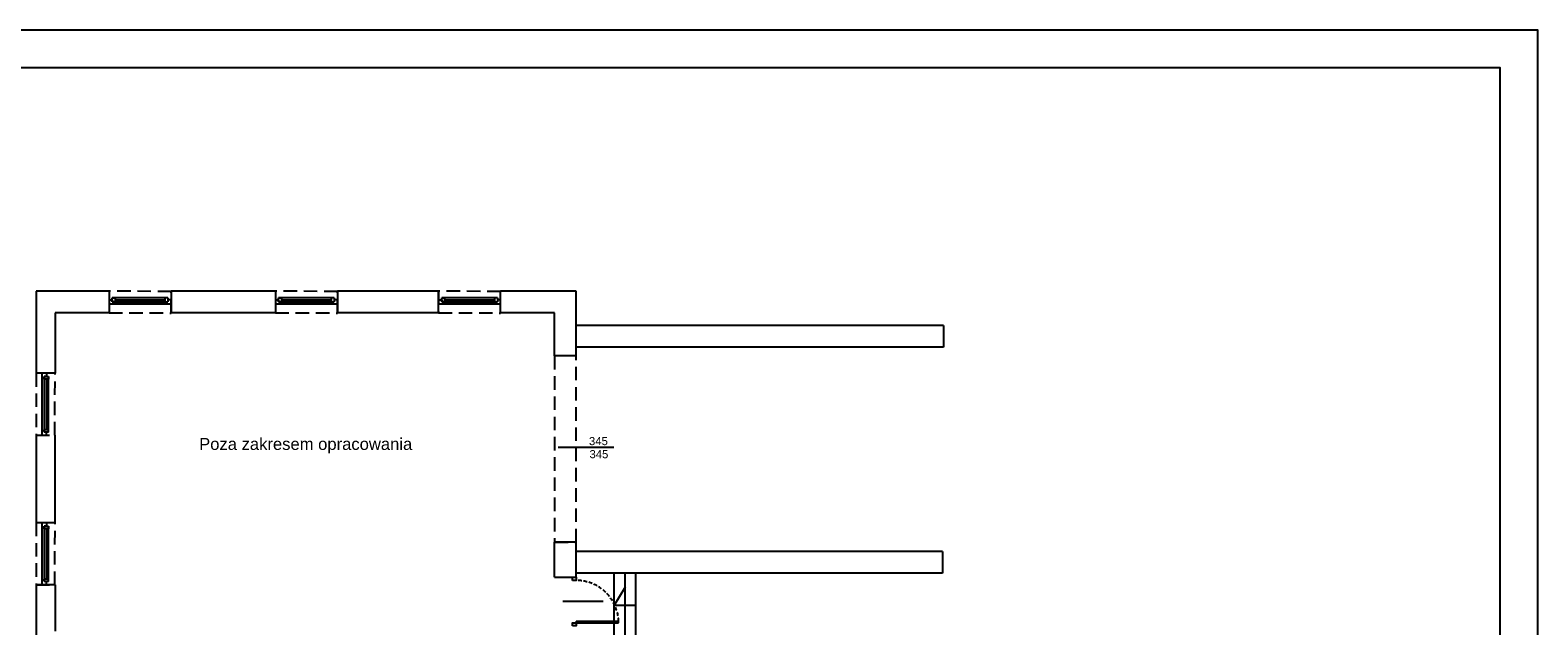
# Model space of a CAD drawing. Header units: millimetres. Extents: x -5941 to 19721, y -9230 to 6433.
# Tile 143 of 204: x 5207 to 7999, y 824 to 1928. Entities that reach past the tile are written whole.
import ezdxf
from ezdxf.enums import TextEntityAlignment as Align

# ---------------------------------------------------------------- set-up
doc = ezdxf.new("R2010")
doc.units = ezdxf.units.MM
doc.linetypes.add('DASHED', pattern=[0.75, 0.5, -0.25])
for name, color, linetype in [('A_drzwi', 3, 'Continuous'), ('A_okno', 3, 'Continuous'), ('A_opis stolarki', 3, 'Continuous'), ('A_SC_MUROWANA_DZIAŁOWA', 42, 'Continuous'), ('A_schody', 3, 'Continuous'), ('A_scianazew', 42, 'Continuous')]:
    doc.layers.add(name, color=color, linetype=linetype)
doc.layers.add('A_POWIERZCHNIE', color=13, linetype='Continuous', plot=False)
doc.layers.add('A_WYMIAR_ZEW', color=55, linetype='Continuous', lineweight=15)
doc.styles.add('ARIAL', font='arial.ttf', dxfattribs={"width": 0.8})
doc.styles.add('dar-styl', font='arial.ttf')
doc.styles.add('Opisowy', font='arial.ttf', dxfattribs={"width": 0.8})
doc.styles.get("Standard").update_dxf_attribs({"font": 'arial.ttf'})
doc.dimstyles.new('WYMIARY', dxfattribs={"dimtxt": 1.3, "dimasz": 7, "dimexe": 1.25, "dimexo": 0.3, "dimgap": 0.2, "dimtad": 1, "dimzin": 4, "dimtxsty": 'Opisowy', "dimblk1": 'ARCHTICK', "dimblk2": 'ARCHTICK', "dimsah": 1, "dimcen": 2.5, "dimazin": 0, "dimtfac": 1, "dimtmove": 1, "dimatfit": 3, "dimldrblk": 'ARCHTICK', "dimfxl": 0, "dimlwd": 18, "dimlwe": 9, "dimarcsym": 0})

# ---------------------------------------------------------------- blocks, each defined once
blk = doc.blocks.new('*U4')
at = {"color": 0}
for p, q in [((0, -6.5), (-88, -6.5)), ((-88, -6.5), (-88, -9.5)), ((0, -9.5), (-88, -9.5)), ((0, -9.5), (0, -6.5))]:
    blk.add_line(p, q, dxfattribs=at)
for points in [[(8, 0), (8, -6.5), (0, -6.5), (0, 0)], [(8, -94.5), (8, -101), (0, -101), (0, -94.5)]]:
    blk.add_lwpolyline(points, close=True, dxfattribs=at)
at = {"color": 0, "linetype": 'DASHED', "ltscale": 15}
blk.add_arc((0, -6.5), 88, 181.9536, 270, dxfattribs=at)
at = {"layer": 'A_opis stolarki'}
blk.add_line((-56.1, -50.5), (27.5, -50.5), dxfattribs=at)
at = {"layer": 'A_opis stolarki', "ltscale": 0.5, "style": 'dar-styl'}
blk.add_attdef('ODPORNOŚĆ_OGNIOWA', text='', height=15, rotation=94.0633, dxfattribs=at).set_placement((-95.9, -56.3), align=Align.TOP_CENTER)
blk.add_attdef('SYMBOL_DRZWI1', text='', height=14, dxfattribs=at).set_placement((-16.8, -50.5), align=Align.BOTTOM_CENTER)
blk.add_attdef('SYMBOL_DRZWI2', text='', height=14, dxfattribs=at).set_placement((-16.8, -53.5), align=Align.TOP_CENTER)
blk = doc.blocks.new('_ArchTick')
at = {"color": 0, "const_width": 0.15}
blk.add_lwpolyline([(-0.5, -0.5), (0.5, 0.5)], dxfattribs=at)
blk = doc.blocks.new('*D39')
at = {"layer": 'A_WYMIAR_ZEW', "color": 0, "lineweight": 9}
for p, q in [((5133.2, 1444.1), (5131.3, 1444.1)), ((5133.2, -83.9), (5131.3, -83.9))]:
    blk.add_line(p, q, dxfattribs=at)
at = {"layer": 'A_WYMIAR_ZEW', "color": 0, "lineweight": 18}
blk.add_line((5132.5, 1444.1), (5132.5, -83.9), dxfattribs=at)
at = {"layer": 'Defpoints', "color": 0}
for p in [(5218.3, 1444.1), (5132.5, -83.9), (5218.3, -83.9)]:
    blk.add_point(p, dxfattribs=at)
at = {"layer": 'A_WYMIAR_ZEW', "color": 0, "lineweight": 18, "xscale": 7, "yscale": 7, "zscale": 7}
for p, rotation in [((5132.5, 1444.1), 90), ((5132.5, -83.9), 270)]:
    blk.add_blockref('_ArchTick', p, dxfattribs=dict(at, rotation=rotation))
at = {"layer": 'A_WYMIAR_ZEW', "color": 0, "insert": (5121.1, 680.1), "char_height": 1.3, "attachment_point": 5, "rotation": 90, "style": 'Opisowy'}
blk.add_mtext('{\\H16.923077x;\\C3;1528}1528,00', dxfattribs=at)
blk = doc.blocks.new('*D41')
at = {"layer": 'A_WYMIAR_ZEW', "color": 0, "lineweight": 9}
for p, q in [((5094.4, 1444.1), (5092.4, 1444.1)), ((5094.4, -205.9), (5092.4, -205.9))]:
    blk.add_line(p, q, dxfattribs=at)
at = {"layer": 'A_WYMIAR_ZEW', "color": 0, "lineweight": 18}
blk.add_line((5093.7, 1444.1), (5093.7, -205.9), dxfattribs=at)
at = {"layer": 'Defpoints', "color": 0}
for p in [(5218.3, 1444.1), (5093.7, -205.9), (5218.3, -205.9)]:
    blk.add_point(p, dxfattribs=at)
at = {"layer": 'A_WYMIAR_ZEW', "color": 0, "lineweight": 18, "xscale": 7, "yscale": 7, "zscale": 7}
for p, rotation in [((5093.7, 1444.1), 90), ((5093.7, -205.9), 270)]:
    blk.add_blockref('_ArchTick', p, dxfattribs=dict(at, rotation=rotation))
at = {"layer": 'A_WYMIAR_ZEW', "color": 0, "insert": (5082.2, 619.1), "char_height": 1.3, "attachment_point": 5, "rotation": 90, "style": 'Opisowy'}
blk.add_mtext('{\\H16.923077x;\\C3;1650}', dxfattribs=at)

msp = doc.modelspace()

# ---------------------------------------------------------------- linework, layer by layer
for points in [[(3800.56, -1042.302), (7998.805, -1042.302), (7998.805, 1927.698), (3800.56, 1927.698)], [(3950.56, -972.302), (7928.805, -972.302), (7928.805, 1857.698), (3950.56, 1857.698)]]:
    msp.add_lwpolyline(points, close=True)
at = {"linetype": 'DASHED', "ltscale": 50}
for points in [[(5353.312, 1444.079), (5353.316, 1404.079), (5468.316, 1403.653), (5468.316, 1443.653)], [(5661.312, 1444.079), (5661.316, 1404.079), (5776.316, 1403.653), (5776.316, 1443.653)], [(5963.312, 1444.079), (5963.316, 1404.079), (6078.316, 1403.653), (6078.316, 1443.653)], [(6218.312, 1324.079), (6178.312, 1324.079), (6178.312, 979.079), (6218.312, 979.079)], [(5253.312, 1292.079), (5218.312, 1292.079), (5218.312, 1177.079), (5252.886, 1177.076)], [(5253.312, 1015.079), (5218.312, 1015.079), (5218.312, 900.079), (5252.886, 900.076)]]:
    msp.add_lwpolyline(points, close=True, dxfattribs=at)
at = {"layer": 'A_okno'}
for p, q in [((5353.312, 1428.079, 0), (5359.312, 1428.079, 0)), ((5410.816, 1432.079, -0.023), (5359.312, 1432.079, 0)), ((5359.312, 1424.079, 0), (5359.312, 1432.079, 0)), ((5359.312, 1432.079, 0), (5364.312, 1432.079, 0)), ((5359.312, 1428.079, 0), (5359.312, 1424.079, 0)), ((5364.312, 1424.079, 0), (5359.312, 1424.079, 0)), ((5359.312, 1424.079, 0), (5410.816, 1424.079, -0.022)), ((5361.812, 1424.079, 0), (5361.812, 1420.079, 0)), ((5364.312, 1432.079, 0), (5364.312, 1428.579, 0)), ((5364.312, 1432.079, 0), (5364.312, 1424.079, 0)), ((5364.312, 1428.079, 0), (5410.816, 1428.079, -0.022)), ((5364.312, 1427.579, 0), (5364.312, 1424.079, 0)), ((5462.316, 1432.08, -0.046), (5410.816, 1432.079, -0.023)), ((5410.816, 1428.079, -0.022), (5457.316, 1428.08, -0.044)), ((5410.816, 1424.079, -0.022), (5462.316, 1424.08, -0.045)), ((5457.316, 1424.08, -0.044), (5457.316, 1432.08, -0.044)), ((5459.816, 1424.08, -0.044), (5459.816, 1420.08, -0.044)), ((5462.316, 1432.08, -0.044), (5462.316, 1424.08, -0.044)), ((5468.316, 1428.08, -0.044), (5462.316, 1428.08, -0.044)), ((5661.312, 1428.079, 0), (5667.312, 1428.079, 0)), ((5718.816, 1432.079, -0.023), (5667.312, 1432.079, 0)), ((5667.312, 1424.079, 0), (5667.312, 1432.079, 0)), ((5667.312, 1432.079, 0), (5672.312, 1432.079, 0)), ((5667.312, 1428.079, 0), (5667.312, 1424.079, 0)), ((5672.312, 1424.079, 0), (5667.312, 1424.079, 0)), ((5667.312, 1424.079, 0), (5718.816, 1424.079, -0.022)), ((5669.812, 1424.079, 0), (5669.812, 1420.079, 0)), ((5672.312, 1432.079, 0), (5672.312, 1428.579, 0)), ((5672.312, 1432.079, 0), (5672.312, 1424.079, 0)), ((5672.312, 1428.079, 0), (5718.816, 1428.079, -0.022)), ((5672.312, 1427.579, 0), (5672.312, 1424.079, 0)), ((5770.316, 1432.08, -0.046), (5718.816, 1432.079, -0.023)), ((5718.816, 1428.079, -0.022), (5765.316, 1428.08, -0.044)), ((5718.816, 1424.079, -0.022), (5770.316, 1424.08, -0.045)), ((5765.316, 1424.08, -0.044), (5765.316, 1432.08, -0.044)), ((5767.816, 1424.08, -0.044), (5767.816, 1420.08, -0.044)), ((5770.316, 1432.08, -0.044), (5770.316, 1424.08, -0.044)), ((5776.316, 1428.08, -0.044), (5770.316, 1428.08, -0.044)), ((5963.312, 1428.079, 0), (5969.312, 1428.079, 0)), ((6020.816, 1432.079, -0.023), (5969.312, 1432.079, 0)), ((5969.312, 1424.079, 0), (5969.312, 1432.079, 0)), ((5969.312, 1432.079, 0), (5974.312, 1432.079, 0)), ((5969.312, 1428.079, 0), (5969.312, 1424.079, 0)), ((5974.312, 1424.079, 0), (5969.312, 1424.079, 0)), ((5969.312, 1424.079, 0), (6020.816, 1424.079, -0.022)), ((5971.812, 1424.079, 0), (5971.812, 1420.079, 0)), ((5974.312, 1432.079, 0), (5974.312, 1428.579, 0)), ((5974.312, 1432.079, 0), (5974.312, 1424.079, 0)), ((5974.312, 1428.079, 0), (6020.816, 1428.079, -0.022)), ((5974.312, 1427.579, 0), (5974.312, 1424.079, 0)), ((6072.316, 1432.08, -0.046), (6020.816, 1432.079, -0.023)), ((6020.816, 1428.079, -0.022), (6067.316, 1428.08, -0.044)), ((6020.816, 1424.079, -0.022), (6072.316, 1424.08, -0.045)), ((6067.316, 1424.08, -0.044), (6067.316, 1432.08, -0.044)), ((6069.816, 1424.08, -0.044), (6069.816, 1420.08, -0.044)), ((6072.316, 1432.08, -0.044), (6072.316, 1424.08, -0.044)), ((6078.316, 1428.08, -0.044), (6072.316, 1428.08, -0.044)), ((5361.812, 1420.079, 0), (5353.312, 1420.079, 0)), ((5410.816, 1420.079, -0.022), (5361.812, 1420.079, 0)), ((5468.316, 1420.08, -0.047), (5410.816, 1420.079, -0.022)), ((5669.812, 1420.079, 0), (5661.312, 1420.079, 0)), ((5718.816, 1420.079, -0.022), (5669.812, 1420.079, 0)), ((5776.316, 1420.08, -0.047), (5718.816, 1420.079, -0.022)), ((5971.812, 1420.079, 0), (5963.312, 1420.079, 0)), ((6020.816, 1420.079, -0.022), (5971.812, 1420.079, 0)), ((6078.316, 1420.08, -0.047), (6020.816, 1420.079, -0.022)), ((5229.312, 1283.579, 0), (5229.312, 1292.079, 0)), ((5233.312, 1286.079, 0), (5241.312, 1286.079, 0)), ((5233.312, 1281.079, 0), (5233.312, 1286.079, 0)), ((5237.312, 1286.079, 0), (5233.312, 1286.079, 0)), ((5233.312, 1286.079, 0), (5233.312, 1234.576, -0.022)), ((5237.312, 1292.079, 0), (5237.312, 1286.079, 0)), ((5241.312, 1234.576, -0.023), (5241.312, 1286.079, 0)), ((5241.312, 1286.079, 0), (5241.312, 1281.079, 0)), ((5233.312, 1283.579, 0), (5229.312, 1283.579, 0)), ((5229.312, 1234.576, -0.022), (5229.312, 1283.579, 0)), ((5236.812, 1281.079, 0), (5233.312, 1281.079, 0)), ((5241.312, 1281.079, 0), (5233.312, 1281.079, 0)), ((5237.312, 1281.079, 0), (5237.312, 1234.576, -0.022)), ((5241.312, 1281.079, 0), (5237.812, 1281.079, 0)), ((5229.313, 1177.076, -0.047), (5229.312, 1234.576, -0.022)), ((5233.312, 1234.576, -0.022), (5233.313, 1183.076, -0.045)), ((5237.312, 1234.576, -0.022), (5237.313, 1188.076, -0.044)), ((5241.313, 1183.076, -0.046), (5241.312, 1234.576, -0.023)), ((5233.313, 1185.576, -0.044), (5229.313, 1185.576, -0.044)), ((5233.313, 1188.076, -0.044), (5241.313, 1188.076, -0.044)), ((5241.313, 1183.076, -0.044), (5233.313, 1183.076, -0.044)), ((5237.313, 1177.076, -0.044), (5237.313, 1183.076, -0.044)), ((5229.312, 1006.579, 0), (5229.312, 1015.079, 0)), ((5233.312, 1006.579, 0), (5229.312, 1006.579, 0)), ((5229.312, 957.576, -0.022), (5229.312, 1006.579, 0)), ((5233.312, 1009.079, 0), (5241.312, 1009.079, 0)), ((5233.312, 1004.079, 0), (5233.312, 1009.079, 0)), ((5237.312, 1009.079, 0), (5233.312, 1009.079, 0)), ((5233.312, 1009.079, 0), (5233.312, 957.576, -0.022)), ((5237.312, 1015.079, 0), (5237.312, 1009.079, 0)), ((5241.312, 957.576, -0.023), (5241.312, 1009.079, 0)), ((5241.312, 1009.079, 0), (5241.312, 1004.079, 0)), ((5236.812, 1004.079, 0), (5233.312, 1004.079, 0)), ((5241.312, 1004.079, 0), (5233.312, 1004.079, 0)), ((5237.312, 1004.079, 0), (5237.312, 957.576, -0.022)), ((5241.312, 1004.079, 0), (5237.812, 1004.079, 0)), ((5229.313, 900.076, -0.047), (5229.312, 957.576, -0.022)), ((5233.312, 957.576, -0.022), (5233.313, 906.076, -0.045)), ((5237.312, 957.576, -0.022), (5237.313, 911.076, -0.044)), ((5241.313, 906.076, -0.046), (5241.312, 957.576, -0.023)), ((5233.313, 908.576, -0.044), (5229.313, 908.576, -0.044)), ((5233.313, 911.076, -0.044), (5241.313, 911.076, -0.044)), ((5241.313, 906.076, -0.044), (5233.313, 906.076, -0.044)), ((5237.313, 900.076, -0.044), (5237.313, 906.076, -0.044))]:
    msp.add_line(p, q, dxfattribs=at)
at = {"layer": 'A_opis stolarki'}
msp.add_line((6288.042, 1154.576, 0.058), (6184.874, 1154.699, -0.059), dxfattribs=at)
at = {"layer": 'A_SC_MUROWANA_DZIAŁOWA'}
msp.add_lwpolyline([(6178.312, 914.079), (6218.312, 914.079)], dxfattribs=at)
at = {"layer": 'A_schody'}
for p, q in [((6898.56, 1380.538), (6218.312, 1380.538)), ((6898.56, 1380.538), (6898.56, 1340.538)), ((6898.371, 1340.538), (6218.312, 1340.538)), ((6896.579, 961.538), (6218.312, 961.538)), ((6896.579, 961.538), (6218.312, 961.538)), ((6896.579, 961.538), (6896.579, 921.538)), ((6896.39, 921.538), (6218.312, 921.538)), ((6288.807, 906.538), (6288.807, 921.538)), ((6308.807, 786.538), (6308.807, 921.538)), ((6328.807, 766.538), (6328.807, 921.538)), ((6288.807, 806.538), (6288.807, 906.538)), ((6288.807, 861.831), (6309.411, 896.43)), ((6328.807, 861.831), (6288.807, 861.831))]:
    msp.add_line(p, q, dxfattribs=at)
at = {"layer": 'A_scianazew'}
for p, q in [((5218.312, 1444.079), (5218.312, 1292.079)), ((5353.312, 1444.079), (5218.312, 1444.079)), ((5661.312, 1444.079), (5468.312, 1444.079)), ((5963.312, 1444.079), (5776.312, 1444.079)), ((5963.312, 1404.079), (5963.312, 1444.079)), ((6218.312, 1444.079), (6078.312, 1444.079)), ((6078.312, 1404.079), (6078.312, 1444.079)), ((6218.312, 1324.079), (6218.312, 1444.079)), ((5353.312, 1404.079), (5253.312, 1404.079)), ((5661.312, 1404.079), (5468.312, 1404.079)), ((5963.312, 1404.079), (5776.312, 1404.079)), ((6178.312, 1404.079), (6078.312, 1404.079)), ((6178.312, 1324.079), (6178.312, 1404.079)), ((6218.312, 1324.079), (6178.312, 1324.079)), ((5253.312, 1292.079), (5218.312, 1292.079)), ((5218.312, 1177.079), (5218.312, 1015.079)), ((5252.886, 1177.079), (5252.886, 1015.079)), ((5253.312, 1015.079), (5218.312, 1015.079)), ((6178.312, 914.079), (6178.312, 979.079)), ((6218.312, 979.079), (6178.312, 979.079)), ((6218.312, 914.079), (6218.312, 979.079)), ((5218.312, 900.079), (5218.312, 717.079)), ((5253.312, 900.079), (5218.312, 900.079))]:
    msp.add_line(p, q, dxfattribs=at)
for points in [[(5353.312, 1444.079), (5353.312, 1404.079)], [(5468.312, 1444.079), (5468.312, 1404.079)], [(5661.312, 1444.079), (5661.312, 1404.079)], [(5776.312, 1444.079), (5776.312, 1404.079)], [(5253.312, 1404.079), (5253.312, 1292.079)], [(5253.312, 900.079), (5253.312, 814.079)]]:
    msp.add_lwpolyline(points, dxfattribs=at)

# ---------------------------------------------------------------- block references
at = {"layer": 'A_drzwi', "xscale": 0.8910891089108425, "yscale": 0.8910891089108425, "zscale": 0.8910891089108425, "rotation": 180}
msp.add_blockref('*U4', (6218.312, 824.079), dxfattribs=at)

# ---------------------------------------------------------------- texts
at = {"layer": 'A_opis stolarki'}
for p in [(6241.882, 1158.869, 0), (6242.849, 1134.638, 0)]:
    msp.add_text('345', height=15, dxfattribs=at).set_placement(p)
at = {"layer": 'A_POWIERZCHNIE', "insert": (5520.11, 1157.748), "char_height": 22, "width": 642.08986, "attachment_point": 4, "style": 'ARIAL'}
msp.add_mtext('\\pt0.000001,0.000002,0.000003;{\\W1.25000x;Poza zakresem opracowania}', dxfattribs=at)

# ---------------------------------------------------------------- dimensions: what is measured, and where the dimension line sits
at = {"layer": 'A_WYMIAR_ZEW'}
for base, p2, text, picture, middle in [((5093.66, -205.921), (5218.312, -205.921), '{\\H16.923077x;\\C3;1650}', '*D41', (5082.227, 619.079)), ((5132.529, -83.921), (5218.312, -83.921), '{\\H16.923077x;\\C3;1528}<>', '*D39', (5121.096, 680.079))]:
    dim = msp.add_linear_dim(base=base, p1=(5218.312, 1444.079), p2=p2, angle=90, text=text, dimstyle='WYMIARY', override={"dimtxsty": 'Opisowy'}, dxfattribs=at)
    dim.commit()
    dim.dimension.update_dxf_attribs({"geometry": picture, "text_midpoint": middle})

doc.saveas('drawing.dxf')
